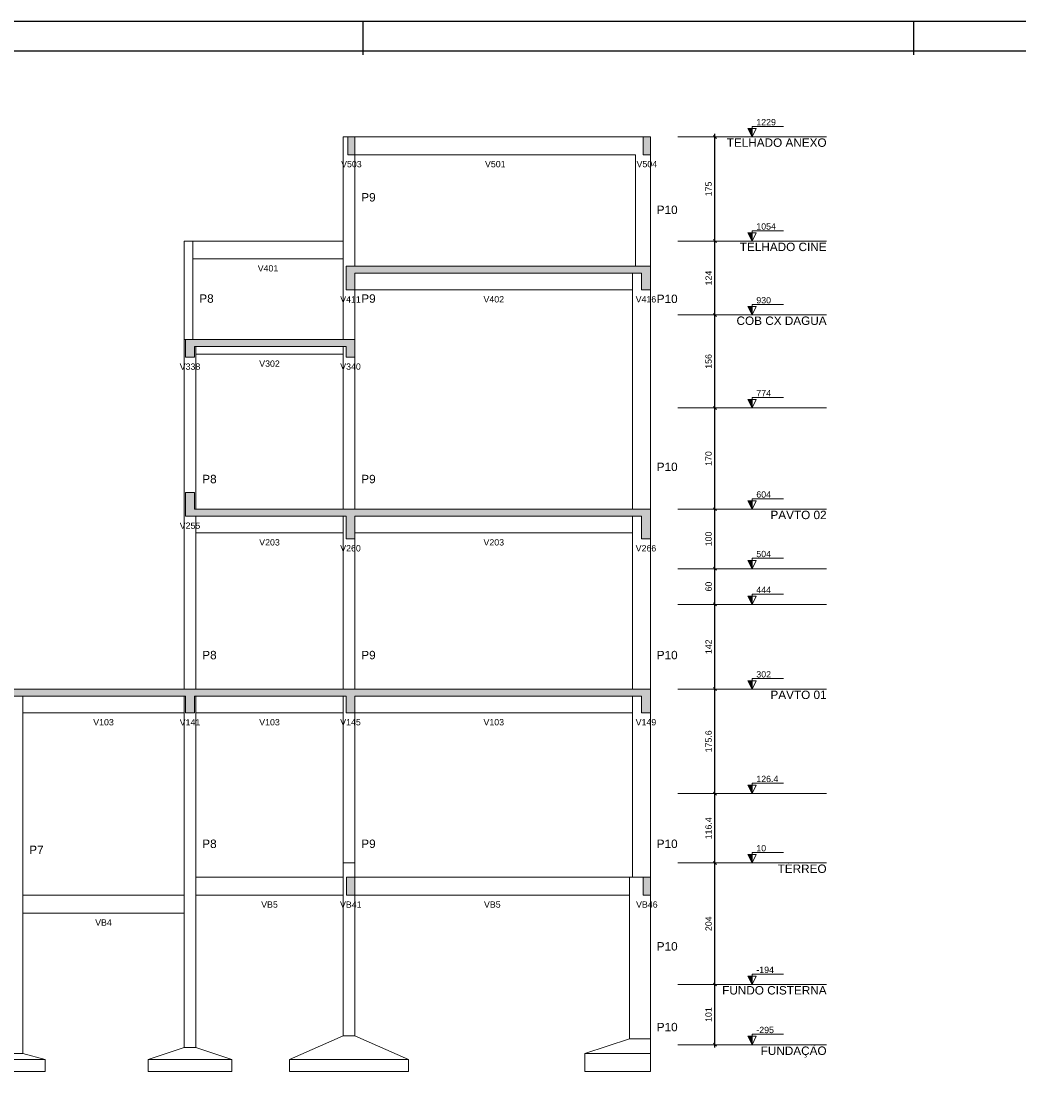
# Model space of a CAD drawing. Header units: millimetres. Extents: x 0 to 119, y 0 to 84.
# Tile 10 of 11: x 52 to 85, y 48 to 84. Entities that reach past the tile are written whole.
import ezdxf

# ---------------------------------------------------------------- set-up
doc = ezdxf.new("R2010")
doc.units = ezdxf.units.MM
doc.header["$MEASUREMENT"] = 0
doc.linetypes.add('DASHED', pattern=[1.905, 1.27, -0.635])
doc.linetypes.add('NULL', pattern=[0])
doc.layers.get('0').update_dxf_attribs({"lineweight": 18})
for name, color, linetype, lineweight in [('FO-Cotas', 5, 'Continuous', 5), ('FO-Elementos cortados', 159, 'Continuous', 5), ('FO-Elementos em vista', 7, 'Continuous', 5), ('FO-Hachuras', 153, 'Continuous', 5), ('FO-Indicações', 7, 'Continuous', 5), ('FO-Níveis', 9, 'DASHED', 5), ('FO-Textos das vigas', 7, 'Continuous', 5), ('FO-Textos dos pilares', 7, 'Continuous', 5)]:
    doc.layers.add(name, color=color, linetype=linetype, lineweight=lineweight)
doc.layers.add('SEDUC_MARF', color=1, linetype='Continuous')
doc.layers.add('SEDUC_MARGG', color=7, linetype='Continuous')
doc.styles.add('Arial', font='txt')
doc.dimstyles.new('UM_50.000000', dxfattribs={"dimtxt": 0.18, "dimasz": 0.1, "dimexe": 0.1, "dimexo": 0.2, "dimgap": 0, "dimtad": 1, "dimtih": 1, "dimtoh": 1, "dimdec": 1, "dimlfac": 50, "dimzin": 0, "dimdsep": 46, "dimtxsty": 'Standard', "dimcen": 0.09, "dimdle": 0.1, "dimadec": 1, "dimazin": 2, "dimtfac": 1, "dimtdec": 4, "dimtofl": 0, "dimtmove": 0, "dimatfit": 3, "dimfxl": 1, "dimtolj": 1, "dimarcsym": 0})

# ---------------------------------------------------------------- blocks, each defined once
blk = doc.blocks.new('_Oblique')
at = {"color": 0, "linetype": 'ByBlock', "lineweight": -2}
blk.add_line((-0.5, -0.5), (0.5, 0.5), dxfattribs=at)
blk = doc.blocks.new('*D36')
at = {"layer": 'Defpoints', "color": 0}
for p in [(75.229, 51.768), (75.229, 51.768), (75.229, 49.748)]:
    blk.add_point(p, dxfattribs=at)
at = {"layer": 'FO-Cotas', "color": 0, "linetype": 'Continuous', "lineweight": -2}
blk.add_line((75.229, 49.648), (75.229, 51.868), dxfattribs=at)
at = {"layer": 'FO-Cotas', "color": 0, "lineweight": -2, "xscale": 0.1, "yscale": 0.1, "zscale": 0.1}
for p, rotation in [((75.229, 51.768), 90), ((75.229, 49.748), 270)]:
    blk.add_blockref('_Oblique', p, dxfattribs=dict(at, rotation=rotation))
at = {"layer": 'FO-Cotas', "color": 7, "insert": (75.018, 50.758), "char_height": 0.2118, "attachment_point": 5, "rotation": 90, "style": 'Arial'}
blk.add_mtext('\\A1;101', dxfattribs=at)
blk = doc.blocks.new('*D37')
at = {"layer": 'Defpoints', "color": 0}
for p in [(75.229, 55.848), (75.229, 55.848), (75.229, 51.768)]:
    blk.add_point(p, dxfattribs=at)
at = {"layer": 'FO-Cotas', "color": 0, "linetype": 'Continuous', "lineweight": -2}
blk.add_line((75.229, 51.668), (75.229, 55.948), dxfattribs=at)
at = {"layer": 'FO-Cotas', "color": 0, "lineweight": -2, "xscale": 0.1, "yscale": 0.1, "zscale": 0.1}
for p, rotation in [((75.229, 55.848), 90), ((75.229, 51.768), 270)]:
    blk.add_blockref('_Oblique', p, dxfattribs=dict(at, rotation=rotation))
at = {"layer": 'FO-Cotas', "color": 7, "insert": (75.018, 53.808), "char_height": 0.2118, "attachment_point": 5, "rotation": 90, "style": 'Arial'}
blk.add_mtext('\\A1;204', dxfattribs=at)
blk = doc.blocks.new('*D38')
at = {"layer": 'Defpoints', "color": 0}
for p in [(75.229, 58.176), (75.229, 58.176), (75.229, 55.848)]:
    blk.add_point(p, dxfattribs=at)
at = {"layer": 'FO-Cotas', "color": 0, "linetype": 'Continuous', "lineweight": -2}
blk.add_line((75.229, 55.748), (75.229, 58.276), dxfattribs=at)
at = {"layer": 'FO-Cotas', "color": 0, "lineweight": -2, "xscale": 0.1, "yscale": 0.1, "zscale": 0.1}
for p, rotation in [((75.229, 58.176), 90), ((75.229, 55.848), 270)]:
    blk.add_blockref('_Oblique', p, dxfattribs=dict(at, rotation=rotation))
at = {"layer": 'FO-Cotas', "color": 7, "insert": (75.018, 57.012), "char_height": 0.2118, "attachment_point": 5, "rotation": 90, "style": 'Arial'}
blk.add_mtext('\\A1;116.4', dxfattribs=at)
blk = doc.blocks.new('*D39')
at = {"layer": 'Defpoints', "color": 0}
for p in [(75.229, 61.688), (75.229, 61.688), (75.229, 58.176)]:
    blk.add_point(p, dxfattribs=at)
at = {"layer": 'FO-Cotas', "color": 0, "linetype": 'Continuous', "lineweight": -2}
blk.add_line((75.229, 58.076), (75.229, 61.788), dxfattribs=at)
at = {"layer": 'FO-Cotas', "color": 0, "lineweight": -2, "xscale": 0.1, "yscale": 0.1, "zscale": 0.1}
for p, rotation in [((75.229, 61.688), 90), ((75.229, 58.176), 270)]:
    blk.add_blockref('_Oblique', p, dxfattribs=dict(at, rotation=rotation))
at = {"layer": 'FO-Cotas', "color": 7, "insert": (75.018, 59.932), "char_height": 0.2118, "attachment_point": 5, "rotation": 90, "style": 'Arial'}
blk.add_mtext('\\A1;175.6', dxfattribs=at)
blk = doc.blocks.new('*D40')
at = {"layer": 'Defpoints', "color": 0}
for p in [(75.229, 64.528), (75.229, 64.528), (75.229, 61.688)]:
    blk.add_point(p, dxfattribs=at)
at = {"layer": 'FO-Cotas', "color": 0, "linetype": 'Continuous', "lineweight": -2}
blk.add_line((75.229, 61.588), (75.229, 64.628), dxfattribs=at)
at = {"layer": 'FO-Cotas', "color": 0, "lineweight": -2, "xscale": 0.1, "yscale": 0.1, "zscale": 0.1}
for p, rotation in [((75.229, 64.528), 90), ((75.229, 61.688), 270)]:
    blk.add_blockref('_Oblique', p, dxfattribs=dict(at, rotation=rotation))
at = {"layer": 'FO-Cotas', "color": 7, "insert": (75.018, 63.108), "char_height": 0.2118, "attachment_point": 5, "rotation": 90, "style": 'Arial'}
blk.add_mtext('\\A1;142', dxfattribs=at)
blk = doc.blocks.new('*D41')
at = {"layer": 'Defpoints', "color": 0}
for p in [(75.229, 65.728), (75.229, 65.728), (75.229, 64.528)]:
    blk.add_point(p, dxfattribs=at)
at = {"layer": 'FO-Cotas', "color": 0, "linetype": 'Continuous', "lineweight": -2}
blk.add_line((75.229, 64.428), (75.229, 65.828), dxfattribs=at)
at = {"layer": 'FO-Cotas', "color": 0, "lineweight": -2, "xscale": 0.1, "yscale": 0.1, "zscale": 0.1}
for p, rotation in [((75.229, 65.728), 90), ((75.229, 64.528), 270)]:
    blk.add_blockref('_Oblique', p, dxfattribs=dict(at, rotation=rotation))
at = {"layer": 'FO-Cotas', "color": 7, "insert": (75.018, 65.128), "char_height": 0.2118, "attachment_point": 5, "rotation": 90, "style": 'Arial'}
blk.add_mtext('\\A1;60', dxfattribs=at)
blk = doc.blocks.new('*D42')
at = {"layer": 'Defpoints', "color": 0}
for p in [(75.229, 67.728), (75.229, 67.728), (75.229, 65.728)]:
    blk.add_point(p, dxfattribs=at)
at = {"layer": 'FO-Cotas', "color": 0, "linetype": 'Continuous', "lineweight": -2}
blk.add_line((75.229, 65.628), (75.229, 67.828), dxfattribs=at)
at = {"layer": 'FO-Cotas', "color": 0, "lineweight": -2, "xscale": 0.1, "yscale": 0.1, "zscale": 0.1}
for p, rotation in [((75.229, 67.728), 90), ((75.229, 65.728), 270)]:
    blk.add_blockref('_Oblique', p, dxfattribs=dict(at, rotation=rotation))
at = {"layer": 'FO-Cotas', "color": 7, "insert": (75.018, 66.728), "char_height": 0.2118, "attachment_point": 5, "rotation": 90, "style": 'Arial'}
blk.add_mtext('\\A1;100', dxfattribs=at)
blk = doc.blocks.new('*D43')
at = {"layer": 'Defpoints', "color": 0}
for p in [(75.229, 71.128), (75.229, 71.128), (75.229, 67.728)]:
    blk.add_point(p, dxfattribs=at)
at = {"layer": 'FO-Cotas', "color": 0, "linetype": 'Continuous', "lineweight": -2}
blk.add_line((75.229, 67.628), (75.229, 71.228), dxfattribs=at)
at = {"layer": 'FO-Cotas', "color": 0, "lineweight": -2, "xscale": 0.1, "yscale": 0.1, "zscale": 0.1}
for p, rotation in [((75.229, 71.128), 90), ((75.229, 67.728), 270)]:
    blk.add_blockref('_Oblique', p, dxfattribs=dict(at, rotation=rotation))
at = {"layer": 'FO-Cotas', "color": 7, "insert": (75.018, 69.428), "char_height": 0.2118, "attachment_point": 5, "rotation": 90, "style": 'Arial'}
blk.add_mtext('\\A1;170', dxfattribs=at)
blk = doc.blocks.new('*D44')
at = {"layer": 'Defpoints', "color": 0}
for p in [(75.229, 74.248), (75.229, 74.248), (75.229, 71.128)]:
    blk.add_point(p, dxfattribs=at)
at = {"layer": 'FO-Cotas', "color": 0, "linetype": 'Continuous', "lineweight": -2}
blk.add_line((75.229, 71.028), (75.229, 74.348), dxfattribs=at)
at = {"layer": 'FO-Cotas', "color": 0, "lineweight": -2, "xscale": 0.1, "yscale": 0.1, "zscale": 0.1}
for p, rotation in [((75.229, 74.248), 90), ((75.229, 71.128), 270)]:
    blk.add_blockref('_Oblique', p, dxfattribs=dict(at, rotation=rotation))
at = {"layer": 'FO-Cotas', "color": 7, "insert": (75.018, 72.688), "char_height": 0.2118, "attachment_point": 5, "rotation": 90, "style": 'Arial'}
blk.add_mtext('\\A1;156', dxfattribs=at)
blk = doc.blocks.new('*D45')
at = {"layer": 'Defpoints', "color": 0}
for p in [(75.229, 76.728), (75.229, 76.728), (75.229, 74.248)]:
    blk.add_point(p, dxfattribs=at)
at = {"layer": 'FO-Cotas', "color": 0, "linetype": 'Continuous', "lineweight": -2}
blk.add_line((75.229, 74.148), (75.229, 76.828), dxfattribs=at)
at = {"layer": 'FO-Cotas', "color": 0, "lineweight": -2, "xscale": 0.1, "yscale": 0.1, "zscale": 0.1}
for p, rotation in [((75.229, 76.728), 90), ((75.229, 74.248), 270)]:
    blk.add_blockref('_Oblique', p, dxfattribs=dict(at, rotation=rotation))
at = {"layer": 'FO-Cotas', "color": 7, "insert": (75.018, 75.488), "char_height": 0.2118, "attachment_point": 5, "rotation": 90, "style": 'Arial'}
blk.add_mtext('\\A1;124', dxfattribs=at)
blk = doc.blocks.new('*D46')
at = {"layer": 'Defpoints', "color": 0}
for p in [(75.229, 80.228), (75.229, 80.228), (75.229, 76.728)]:
    blk.add_point(p, dxfattribs=at)
at = {"layer": 'FO-Cotas', "color": 0, "linetype": 'Continuous', "lineweight": -2}
blk.add_line((75.229, 76.628), (75.229, 80.328), dxfattribs=at)
at = {"layer": 'FO-Cotas', "color": 0, "lineweight": -2, "xscale": 0.1, "yscale": 0.1, "zscale": 0.1}
for p, rotation in [((75.229, 80.228), 90), ((75.229, 76.728), 270)]:
    blk.add_blockref('_Oblique', p, dxfattribs=dict(at, rotation=rotation))
at = {"layer": 'FO-Cotas', "color": 7, "insert": (75.018, 78.478), "char_height": 0.2118, "attachment_point": 5, "rotation": 90, "style": 'Arial'}
blk.add_mtext('\\A1;175', dxfattribs=at)

msp = doc.modelspace()

# ---------------------------------------------------------------- hatches: boundary and pattern name
at = {"layer": 'FO-Hachuras', "linetype": 'Continuous'}
for points in [[(62.9033, 79.628), (63.1433, 79.628), (63.1433, 80.228), (62.9033, 80.228), (62.9033, 79.628)], [(72.8239, 79.628), (73.0639, 79.628), (73.0639, 80.228), (72.8239, 80.228), (72.8239, 79.628)], [(62.8433, 75.648), (73.0637, 75.648), (73.0637, 75.888), (62.8433, 75.888), (62.8433, 75.648)], [(62.8433, 75.088), (63.1433, 75.088), (63.1433, 75.888), (62.8433, 75.888), (62.8433, 75.088)], [(72.7639, 75.088), (73.0639, 75.088), (73.0639, 75.888), (72.7639, 75.888), (72.7639, 75.088)], [(57.4533, 73.188), (63.1431, 73.188), (63.1431, 73.428), (57.4533, 73.428), (57.4533, 73.188)], [(57.4533, 72.828), (57.7533, 72.828), (57.7533, 73.428), (57.4533, 73.428), (57.4533, 72.828)], [(62.8433, 72.828), (63.1433, 72.828), (63.1433, 73.428), (62.8433, 73.428), (62.8433, 72.828)], [(57.4533, 67.488), (57.7533, 67.488), (57.7533, 68.288), (57.4533, 68.288), (57.4533, 67.488)], [(57.4533, 67.488), (63.1431, 67.488), (63.1431, 67.728), (57.4533, 67.728), (57.4533, 67.488)], [(62.8433, 67.488), (73.0637, 67.488), (73.0637, 67.728), (62.8433, 67.728), (62.8433, 67.488)], [(62.8433, 66.728), (63.1433, 66.728), (63.1433, 67.728), (62.8433, 67.728), (62.8433, 66.728)], [(72.7637, 66.728), (73.0637, 66.728), (73.0637, 67.728), (72.7637, 67.728), (72.7637, 66.728)], [(51.3943, 61.448), (57.7533, 61.448), (57.7533, 61.688), (51.3943, 61.688), (51.3943, 61.448)], [(57.4533, 61.448), (63.1431, 61.448), (63.1431, 61.688), (57.4533, 61.688), (57.4533, 61.448)], [(57.4533, 60.888), (57.7533, 60.888), (57.7533, 61.688), (57.4533, 61.688), (57.4533, 60.888)], [(62.8433, 61.448), (73.0637, 61.448), (73.0637, 61.688), (62.8433, 61.688), (62.8433, 61.448)], [(62.8433, 60.888), (63.1433, 60.888), (63.1433, 61.688), (62.8433, 61.688), (62.8433, 60.888)], [(72.7637, 60.888), (73.0637, 60.888), (73.0637, 61.688), (72.7637, 61.688), (72.7637, 60.888)], [(62.8629, 54.768), (63.1429, 54.768), (63.1429, 55.368), (62.8629, 55.368), (62.8629, 54.768)], [(72.8237, 54.768), (73.0637, 54.768), (73.0637, 55.368), (72.8237, 55.368), (72.8237, 54.768)]]:
    msp.add_hatch(color=153, dxfattribs=at).paths.add_polyline_path(points)
at = {"layer": 'FO-Indicações', "linetype": 'Continuous'}
for points in [[(76.4794, 80.228), (76.4794, 80.508), (76.3394, 80.508), (76.4794, 80.228)], [(76.4794, 76.728), (76.4794, 77.008), (76.3394, 77.008), (76.4794, 76.728)], [(76.4794, 74.248), (76.4794, 74.528), (76.3394, 74.528), (76.4794, 74.248)], [(76.4794, 71.128), (76.4794, 71.408), (76.3394, 71.408), (76.4794, 71.128)], [(76.4794, 67.728), (76.4794, 68.008), (76.3394, 68.008), (76.4794, 67.728)], [(76.4794, 65.728), (76.4794, 66.008), (76.3394, 66.008), (76.4794, 65.728)], [(76.4794, 64.528), (76.4794, 64.808), (76.3394, 64.808), (76.4794, 64.528)], [(76.4794, 61.688), (76.4794, 61.968), (76.3394, 61.968), (76.4794, 61.688)], [(76.4794, 58.176), (76.4794, 58.456), (76.3394, 58.456), (76.4794, 58.176)], [(76.4794, 55.848), (76.4794, 56.128), (76.3394, 56.128), (76.4794, 55.848)], [(76.4794, 51.768), (76.4794, 52.048), (76.3394, 52.048), (76.4794, 51.768)], [(76.4794, 49.748), (76.4794, 50.028), (76.3394, 50.028), (76.4794, 49.748)]]:
    msp.add_hatch(color=7, dxfattribs=at).paths.add_polyline_path(points)

# ---------------------------------------------------------------- linework, layer by layer
at = {"layer": 'FO-Elementos cortados'}
for p, q in [((63.1433, 80.228), (62.9033, 80.228)), ((62.9033, 80.228), (62.9033, 79.628)), ((63.1433, 79.628), (63.1433, 80.228)), ((73.0639, 80.228), (72.8239, 80.228)), ((72.8239, 80.228), (72.8239, 79.628)), ((73.0639, 79.628), (73.0639, 80.228)), ((62.9033, 79.628), (63.1433, 79.628)), ((72.8239, 79.628), (73.0639, 79.628)), ((62.8433, 75.888), (62.8433, 75.648)), ((63.1433, 75.888), (62.8433, 75.888)), ((62.8433, 75.648), (62.8433, 75.088)), ((72.4639, 75.888), (63.1433, 75.888)), ((63.1433, 75.088), (63.1433, 75.648)), ((63.1433, 75.648), (72.4639, 75.648)), ((72.5639, 75.888), (72.4639, 75.888)), ((72.4639, 75.648), (72.7639, 75.648)), ((72.7639, 75.888), (72.5639, 75.888)), ((73.0637, 75.888), (72.7639, 75.888)), ((72.7639, 75.648), (72.7639, 75.088)), ((73.0639, 75.888), (73.0637, 75.888)), ((73.0637, 75.648), (73.0637, 75.888)), ((73.0639, 75.088), (73.0639, 75.888)), ((62.8433, 75.088), (63.1433, 75.088)), ((72.7639, 75.088), (73.0639, 75.088)), ((57.4533, 73.428), (57.4533, 73.188)), ((57.7033, 73.428), (57.4533, 73.428)), ((57.7533, 73.428), (57.7033, 73.428)), ((57.8033, 73.428), (57.7533, 73.428)), ((62.7433, 73.428), (57.8033, 73.428)), ((62.8433, 73.428), (62.7433, 73.428)), ((63.1431, 73.428), (62.8433, 73.428)), ((63.1431, 73.188), (63.1431, 73.428)), ((57.4533, 73.188), (57.4533, 72.828)), ((57.7533, 72.828), (57.7533, 73.188)), ((57.7533, 73.188), (57.8033, 73.188)), ((57.8033, 73.188), (62.7433, 73.188)), ((62.7433, 73.188), (62.8433, 73.188)), ((62.8433, 73.188), (62.8433, 72.828)), ((63.1433, 72.828), (63.1433, 73.188)), ((57.4533, 72.828), (57.7533, 72.828)), ((62.8433, 72.828), (63.1433, 72.828)), ((57.7533, 68.288), (57.4533, 68.288)), ((57.4533, 68.288), (57.4533, 67.728)), ((57.7533, 67.728), (57.7533, 68.288)), ((57.4533, 67.728), (57.4533, 67.488)), ((57.8033, 67.728), (57.7533, 67.728)), ((62.7433, 67.728), (57.8033, 67.728)), ((62.8433, 67.728), (62.7433, 67.728)), ((63.1431, 67.728), (62.8433, 67.728)), ((72.4639, 67.728), (63.1431, 67.728)), ((72.7637, 67.728), (72.4639, 67.728)), ((73.0637, 67.728), (72.7637, 67.728)), ((73.0637, 67.488), (73.0637, 67.728)), ((57.4533, 67.488), (57.7533, 67.488)), ((57.7533, 67.488), (57.8033, 67.488)), ((57.8033, 67.488), (62.7433, 67.488)), ((62.7433, 67.488), (62.8433, 67.488)), ((62.8433, 67.488), (62.8433, 66.728)), ((63.1431, 67.488), (72.4639, 67.488)), ((63.1433, 66.928), (63.1433, 67.488)), ((72.4639, 67.488), (72.7637, 67.488)), ((72.7637, 67.488), (72.7637, 66.728)), ((73.0637, 66.728), (73.0637, 67.488)), ((63.1433, 66.728), (63.1433, 66.928)), ((62.8433, 66.728), (63.1433, 66.728)), ((72.7637, 66.728), (73.0637, 66.728)), ((51.9943, 61.688), (51.6943, 61.688)), ((57.4033, 61.688), (51.9943, 61.688)), ((57.4533, 61.688), (57.4033, 61.688)), ((57.7533, 61.688), (57.4533, 61.688)), ((57.8033, 61.688), (57.7533, 61.688)), ((62.7433, 61.688), (57.8033, 61.688)), ((62.8433, 61.688), (62.7433, 61.688)), ((63.1433, 61.688), (62.8433, 61.688)), ((63.1431, 61.688), (62.8433, 61.688)), ((63.1433, 61.688), (63.1431, 61.688)), ((72.4639, 61.688), (63.1433, 61.688)), ((72.7637, 61.688), (72.4639, 61.688)), ((73.0639, 61.688), (72.7637, 61.688)), ((73.0637, 61.448), (73.0637, 61.688)), ((73.0637, 61.688), (73.0639, 61.688)), ((51.6943, 61.448), (51.9943, 61.448)), ((51.9943, 61.448), (57.4033, 61.448)), ((57.4033, 61.448), (57.4533, 61.448)), ((57.4533, 61.448), (57.4533, 60.888)), ((57.7533, 60.888), (57.7533, 61.448)), ((57.7533, 61.448), (57.8033, 61.448)), ((57.8033, 61.448), (62.7433, 61.448)), ((62.7433, 61.448), (62.8433, 61.448)), ((62.8433, 61.448), (62.8433, 60.888)), ((63.1433, 60.888), (63.1433, 61.448)), ((63.1433, 61.448), (72.4639, 61.448)), ((72.4639, 61.448), (72.7637, 61.448)), ((72.7637, 61.448), (72.7637, 60.888)), ((73.0637, 60.888), (73.0637, 61.448)), ((57.4533, 60.888), (57.7533, 60.888)), ((62.8433, 60.888), (63.1433, 60.888)), ((72.7637, 60.888), (73.0637, 60.888)), ((63.1429, 55.368), (62.8629, 55.368)), ((62.8629, 55.368), (62.8629, 54.768)), ((63.1429, 54.768), (63.1429, 55.368)), ((72.8237, 55.368), (72.8237, 54.768)), ((73.0639, 55.368), (72.8237, 55.368)), ((73.0637, 54.768), (73.0637, 55.368)), ((73.0637, 55.368), (73.0639, 55.368)), ((62.8629, 54.768), (63.1429, 54.768)), ((72.8237, 54.768), (73.0639, 54.768)), ((73.0639, 54.768), (73.0637, 54.768))]:
    msp.add_line(p, q, dxfattribs=at)
at = {"layer": 'FO-Elementos em vista'}
for p, q in [((62.7433, 80.228), (62.7433, 76.728)), ((62.9033, 80.228), (62.7433, 80.228)), ((72.5639, 80.228), (63.1433, 80.228)), ((72.8239, 80.228), (72.5639, 80.228)), ((63.1433, 79.628), (72.5639, 79.628)), ((63.1433, 76.728), (63.1433, 79.628)), ((72.5639, 79.628), (72.5639, 75.888)), ((73.0639, 75.888), (73.0639, 79.628)), ((57.7033, 76.728), (57.4033, 76.728)), ((57.4033, 76.728), (57.4033, 73.428)), ((62.7433, 76.728), (57.7033, 76.728)), ((57.7033, 76.128), (57.7033, 76.728)), ((62.7433, 76.728), (62.7433, 76.128)), ((63.1433, 75.888), (63.1433, 76.728)), ((57.7033, 76.128), (62.7433, 76.128)), ((57.7033, 73.428), (57.7033, 76.128)), ((62.7433, 76.128), (62.7433, 73.428)), ((72.4639, 75.648), (72.4639, 75.088)), ((63.1433, 75.088), (72.4639, 75.088)), ((63.1433, 73.428), (63.1433, 75.088)), ((72.4639, 75.088), (72.4639, 74.248)), ((73.0639, 74.248), (73.0639, 75.088)), ((72.4639, 74.248), (72.4639, 71.128)), ((73.0639, 71.128), (73.0639, 74.248)), ((57.4033, 73.428), (57.4033, 70.308)), ((57.4533, 73.428), (57.4033, 73.428)), ((57.8033, 72.928), (57.8033, 73.188)), ((62.7433, 73.188), (62.7433, 72.928)), ((57.8033, 72.928), (62.7433, 72.928)), ((57.8033, 70.308), (57.8033, 72.928)), ((62.7433, 72.928), (62.7433, 70.308)), ((63.1433, 70.308), (63.1433, 72.828)), ((72.4639, 71.128), (72.4639, 67.728)), ((73.0639, 67.728), (73.0639, 71.128)), ((57.4033, 70.308), (57.4033, 67.728)), ((57.8033, 67.728), (57.8033, 70.308)), ((62.7433, 70.308), (62.7433, 67.728)), ((63.1433, 67.728), (63.1433, 70.308)), ((57.4033, 67.728), (57.4033, 65.728)), ((73.0639, 65.728), (73.0639, 67.728)), ((57.8033, 66.928), (57.8033, 67.488)), ((62.7433, 67.488), (62.7433, 66.928)), ((72.4639, 67.488), (72.4639, 66.928)), ((57.8033, 66.928), (62.7433, 66.928)), ((57.8033, 65.728), (57.8033, 66.928)), ((62.7433, 66.928), (62.7433, 65.728)), ((63.1433, 66.928), (72.4639, 66.928)), ((72.4639, 66.928), (72.4639, 65.728)), ((63.1433, 65.728), (63.1433, 66.728)), ((57.4033, 65.728), (57.4033, 64.528)), ((57.8033, 64.528), (57.8033, 65.728)), ((62.7433, 65.728), (62.7433, 64.528)), ((63.1433, 64.528), (63.1433, 65.728)), ((72.4639, 65.728), (72.4639, 64.528)), ((73.0639, 64.528), (73.0639, 65.728)), ((57.4033, 64.528), (57.4033, 61.688)), ((57.8033, 61.688), (57.8033, 64.528)), ((62.7433, 64.528), (62.7433, 61.688)), ((63.1433, 61.688), (63.1433, 64.528)), ((72.4639, 64.528), (72.4639, 61.688)), ((73.0639, 61.688), (73.0639, 64.528)), ((73.0639, 58.176), (73.0639, 61.688)), ((51.9943, 60.888), (51.9943, 61.448)), ((57.4033, 61.448), (57.4033, 60.888)), ((57.8033, 60.888), (57.8033, 61.448)), ((62.7433, 61.448), (62.7433, 60.888)), ((72.4639, 61.448), (72.4639, 60.888)), ((51.9943, 60.888), (57.4033, 60.888)), ((51.9943, 58.176), (51.9943, 60.888)), ((57.4033, 60.888), (57.4033, 58.176)), ((57.8033, 60.888), (62.7433, 60.888)), ((57.8033, 58.176), (57.8033, 60.888)), ((62.7433, 60.888), (62.7433, 58.176)), ((63.1433, 60.888), (72.4639, 60.888)), ((63.1433, 58.176), (63.1433, 60.888)), ((72.4639, 60.888), (72.4639, 58.176)), ((51.9943, 55.848), (51.9943, 58.176)), ((57.4033, 58.176), (57.4033, 55.848)), ((57.8033, 55.848), (57.8033, 58.176)), ((62.7433, 58.176), (62.7433, 55.848)), ((63.1433, 55.848), (63.1433, 58.176)), ((72.4639, 58.176), (72.4639, 55.368)), ((73.0639, 55.368), (73.0639, 58.176)), ((51.9943, 54.968), (51.9943, 55.848)), ((57.4033, 55.848), (57.4033, 55.368)), ((57.8033, 55.368), (57.8033, 55.848)), ((63.1433, 55.848), (62.7433, 55.848)), ((62.7433, 55.848), (62.7433, 55.368)), ((63.1433, 55.368), (63.1433, 55.848)), ((57.4033, 55.368), (57.4033, 54.768)), ((62.7433, 55.368), (57.8033, 55.368)), ((57.8033, 54.768), (57.8033, 55.368)), ((62.7433, 55.368), (62.7433, 54.768)), ((72.3639, 55.368), (63.1433, 55.368)), ((72.3639, 55.368), (72.3639, 54.768)), ((72.4639, 55.368), (72.3639, 55.368)), ((72.8237, 55.368), (72.4639, 55.368)), ((51.9943, 54.768), (51.9943, 54.968)), ((57.4033, 54.768), (51.9943, 54.768)), ((51.9943, 54.168), (51.9943, 54.768)), ((57.4033, 54.768), (57.4033, 54.168)), ((57.8033, 54.768), (62.7433, 54.768)), ((57.8033, 49.648), (57.8033, 54.768)), ((62.7433, 54.768), (62.7433, 50.048)), ((63.1433, 54.768), (72.3639, 54.768)), ((63.1433, 50.048), (63.1433, 54.768)), ((72.3639, 54.768), (72.3639, 51.288)), ((73.0639, 51.288), (73.0639, 54.768)), ((51.9943, 54.168), (57.4033, 54.168)), ((51.9943, 49.448), (51.9943, 54.168)), ((57.4033, 54.168), (57.4033, 49.648)), ((72.3639, 51.288), (72.3639, 49.948)), ((73.0639, 49.948), (73.0639, 51.288)), ((62.7433, 50.048), (60.9433, 49.248)), ((63.1433, 50.048), (62.7433, 50.048)), ((64.9433, 49.248), (63.1433, 50.048)), ((72.3639, 49.948), (70.8639, 49.448)), ((73.0639, 49.948), (72.3639, 49.948)), ((73.0639, 49.748), (73.0639, 49.948)), ((57.4033, 49.648), (56.2033, 49.248)), ((57.8033, 49.648), (57.4033, 49.648)), ((59.0033, 49.248), (57.8033, 49.648)), ((73.0639, 49.448), (73.0639, 49.748)), ((51.9943, 49.448), (51.3943, 49.448)), ((51.9943, 49.248), (51.3943, 49.248)), ((52.7443, 49.248), (51.9943, 49.448)), ((52.7443, 49.248), (51.9943, 49.248)), ((52.7443, 48.848), (52.7443, 49.248)), ((56.2033, 49.248), (56.2033, 48.848)), ((57.4033, 49.248), (56.2033, 49.248)), ((57.8033, 49.248), (57.4033, 49.248)), ((59.0033, 49.248), (57.8033, 49.248)), ((59.0033, 48.848), (59.0033, 49.248)), ((60.9433, 49.248), (60.9433, 48.848)), ((62.7433, 49.248), (60.9433, 49.248)), ((63.1433, 49.248), (62.7433, 49.248)), ((64.9433, 49.248), (63.1433, 49.248)), ((64.9433, 48.848), (64.9433, 49.248)), ((70.8639, 49.448), (70.8639, 48.848)), ((72.3639, 49.448), (70.8639, 49.448)), ((73.0639, 49.448), (72.3639, 49.448)), ((73.0639, 48.848), (73.0639, 49.448)), ((51.9943, 48.848), (51.3943, 48.848)), ((52.7443, 48.848), (51.9943, 48.848)), ((57.4033, 48.848), (56.2033, 48.848)), ((57.8033, 48.848), (57.4033, 48.848)), ((59.0033, 48.848), (57.8033, 48.848)), ((62.7433, 48.848), (60.9433, 48.848)), ((63.1433, 48.848), (62.7433, 48.848)), ((64.9433, 48.848), (63.1433, 48.848)), ((72.3639, 48.848), (70.8639, 48.848)), ((73.0639, 48.848), (72.3639, 48.848))]:
    msp.add_line(p, q, dxfattribs=at)
at = {"layer": 'FO-Indicações'}
for points in [[(76.4794, 80.228), (76.6194, 80.508), (76.3394, 80.508), (76.4794, 80.228), (76.4794, 80.578), (77.5294, 80.578)], [(76.4794, 76.728), (76.6194, 77.008), (76.3394, 77.008), (76.4794, 76.728), (76.4794, 77.078), (77.5294, 77.078)], [(76.4794, 74.248), (76.6194, 74.528), (76.3394, 74.528), (76.4794, 74.248), (76.4794, 74.598), (77.5294, 74.598)], [(76.4794, 71.128), (76.6194, 71.408), (76.3394, 71.408), (76.4794, 71.128), (76.4794, 71.478), (77.5294, 71.478)], [(76.4794, 67.728), (76.6194, 68.008), (76.3394, 68.008), (76.4794, 67.728), (76.4794, 68.078), (77.5294, 68.078)], [(76.4794, 65.728), (76.6194, 66.008), (76.3394, 66.008), (76.4794, 65.728), (76.4794, 66.078), (77.5294, 66.078)], [(76.4794, 64.528), (76.6194, 64.808), (76.3394, 64.808), (76.4794, 64.528), (76.4794, 64.878), (77.5294, 64.878)], [(76.4794, 61.688), (76.6194, 61.968), (76.3394, 61.968), (76.4794, 61.688), (76.4794, 62.038), (77.5294, 62.038)], [(76.4794, 58.176), (76.6194, 58.456), (76.3394, 58.456), (76.4794, 58.176), (76.4794, 58.526), (77.5294, 58.526)], [(76.4794, 55.848), (76.6194, 56.128), (76.3394, 56.128), (76.4794, 55.848), (76.4794, 56.198), (77.5294, 56.198)], [(76.4794, 51.768), (76.6194, 52.048), (76.3394, 52.048), (76.4794, 51.768), (76.4794, 52.118), (77.5294, 52.118)], [(76.4794, 49.748), (76.6194, 50.028), (76.3394, 50.028), (76.4794, 49.748), (76.4794, 50.098), (77.5294, 50.098)]]:
    msp.add_lwpolyline(points, dxfattribs=at)
at = {"layer": 'FO-Níveis', "linetype": 'Continuous', "ltscale": 0.2}
for p, q in [((73.9794, 80.228), (78.9794, 80.228)), ((73.9794, 76.728), (78.9794, 76.728)), ((73.9794, 74.248), (78.9794, 74.248)), ((73.9794, 71.128), (78.9794, 71.128)), ((73.9794, 67.728), (78.9794, 67.728)), ((73.9794, 65.728), (78.9794, 65.728)), ((73.9794, 64.528), (78.9794, 64.528)), ((73.9794, 61.688), (78.9794, 61.688)), ((73.9794, 58.176), (78.9794, 58.176)), ((73.9794, 55.848), (78.9794, 55.848)), ((73.9794, 51.768), (78.9794, 51.768)), ((73.9794, 49.748), (78.9794, 49.748))]:
    msp.add_line(p, q, dxfattribs=at)
at = {"layer": 'SEDUC_MARF'}
for p, q in [((63.4015, 84.1), (63.4015, 82.9804)), ((81.9015, 84.1), (81.9015, 82.9804))]:
    msp.add_line(p, q, dxfattribs=at)
msp.add_lwpolyline([(118.9, 84.1), (0, 84.1), (0, 0), (118.9, 0)], close=True, dxfattribs=at)
at = {"layer": 'SEDUC_MARGG'}
msp.add_lwpolyline([(2.5, 1), (117.9, 1), (117.9, 83.1), (2.5, 83.1), (2.5, 1)], dxfattribs=at)

# ---------------------------------------------------------------- texts
at = {"layer": 'FO-Indicações', "linetype": 'NULL', "line_spacing_factor": 0.798, "style": 'Arial'}
for s, insert, char_height, width, attachment_point in [('1229', (76.6198, 80.6129), 0.2118, 1.290273, 7), ('TELHADO ANEXO', (78.9798, 79.8892), 0.2824, 6.631523, 9), ('1054', (76.6198, 77.1129), 0.2118, 1.290273, 7), ('TELHADO CINE', (78.9798, 76.3892), 0.2824, 5.764307, 9), ('930', (76.6198, 74.6329), 0.2118, 0.967705, 7), ('COB CX DAGUA', (78.9798, 73.9092), 0.2824, 5.981016, 9), ('774', (76.6198, 71.5129), 0.2118, 0.967705, 7), ('604', (76.6198, 68.1129), 0.2118, 0.967705, 7), ('PAVTO 02', (78.9798, 67.3892), 0.2824, 3.728232, 9), ('504', (76.6198, 66.1129), 0.2118, 0.967705, 7), ('444', (76.6198, 64.9129), 0.2118, 0.967705, 7), ('302', (76.6198, 62.0729), 0.2118, 0.967705, 7), ('PAVTO 01', (78.9798, 61.3492), 0.2824, 3.728232, 9), ('126.4', (76.6198, 58.5609), 0.2118, 1.451416, 7), ('10', (76.6198, 56.2329), 0.2118, 0.645137, 7), ('TÉRREO', (78.9798, 55.5092), 0.2824, 3.250254, 9), ('-194', (76.6198, 52.1529), 0.2118, 1.16085, 7), ('FUNDO CISTERNA', (78.9798, 51.4292), 0.2824, 6.933545, 9), ('-295', (76.6198, 50.1329), 0.2118, 1.16085, 7), ('FUNDAÇÃO', (78.9798, 49.316), 0.2824, 4.376836, 9)]:
    msp.add_mtext(s, dxfattribs=dict(at, insert=insert, char_height=char_height, width=width, attachment_point=attachment_point))
at = {"layer": 'FO-Textos das vigas', "linetype": 'NULL', "char_height": 0.2118, "attachment_point": 8, "line_spacing_factor": 0.798, "style": 'Arial'}
for s, insert, width in [('V503', (63.0228, 79.2049), 1.354561), ('V501', (67.8538, 79.2049), 1.354561), ('V504', (72.9438, 79.2049), 1.354561), ('V401', (60.2228, 75.7049), 1.354561), ('V411', (62.9928, 74.6649), 1.354561), ('V402', (67.8038, 74.6649), 1.354561), ('V416', (72.9138, 74.6649), 1.354561), ('V338', (57.6028, 72.4049), 1.354561), ('V302', (60.2728, 72.5049), 1.354561), ('V340', (62.9928, 72.4049), 1.354561), ('V255', (57.6028, 67.0649), 1.354561), ('V203', (60.2728, 66.5049), 1.354561), ('V260', (62.9928, 66.3049), 1.354561), ('V203', (67.8038, 66.5049), 1.354561), ('V266', (72.9138, 66.3049), 1.354561), ('V103', (54.6988, 60.4649), 1.354561), ('V103', (60.2728, 60.4649), 1.354561), ('V103', (67.8038, 60.4649), 1.354561), ('V149', (72.9138, 60.4649), 1.354561), ('V141', (57.6028, 60.4649), 1.354561), ('V145', (62.9928, 60.4649), 1.354561), ('VB5', (60.2728, 54.3449), 1.096279), ('VB41', (63.0028, 54.3449), 1.418848), ('VB5', (67.7538, 54.3449), 1.096279), ('VB46', (72.9438, 54.3449), 1.418848), ('VB4', (54.6988, 53.7449), 1.096279)]:
    msp.add_mtext(s, dxfattribs=dict(at, insert=insert, width=width))
at = {"layer": 'FO-Textos dos pilares', "linetype": 'NULL', "char_height": 0.2824, "attachment_point": 7, "line_spacing_factor": 0.798, "style": 'Arial'}
for s, insert, width in [('P9', (63.3548, 78.0542), 0.954053), ('P10', (73.2758, 77.6342), 1.387852), ('P8', (57.9148, 74.6542), 0.954053), ('P9', (63.3548, 74.6542), 0.954053), ('P10', (73.2758, 74.6442), 1.387852), ('P10', (73.2758, 69.0042), 1.387852), ('P8', (58.0148, 68.5942), 0.954053), ('P9', (63.3548, 68.5942), 0.954053), ('P8', (58.0148, 62.6842), 0.954053), ('P9', (63.3548, 62.6842), 0.954053), ('P10', (73.2758, 62.6842), 1.387852), ('P7', (52.2058, 56.1482), 0.954053), ('P8', (58.0148, 56.3482), 0.954053), ('P9', (63.3548, 56.3482), 0.954053), ('P10', (73.2758, 56.3482), 1.387852), ('P10', (73.2758, 52.9042), 1.387852), ('P10', (73.2758, 50.1942), 1.387852)]:
    msp.add_mtext(s, dxfattribs=dict(at, insert=insert, width=width))

# ---------------------------------------------------------------- dimensions: what is measured, and where the dimension line sits
at = {"layer": 'FO-Cotas', "linetype": 'Continuous'}
for base, p1, p2, picture, middle in [((75.2294, 80.228), (75.2294, 76.728), (75.2294, 80.228), '*D46', (75.0176, 78.478)), ((75.2294, 76.728), (75.2294, 74.248), (75.2294, 76.728), '*D45', (75.0176, 75.488)), ((75.2294, 74.248), (75.2294, 71.128), (75.2294, 74.248), '*D44', (75.0176, 72.688)), ((75.2294, 71.128), (75.2294, 67.728), (75.2294, 71.128), '*D43', (75.0176, 69.428)), ((75.2294, 67.728), (75.2294, 65.728), (75.2294, 67.728), '*D42', (75.0176, 66.728)), ((75.2294, 65.728), (75.2294, 64.528), (75.2294, 65.728), '*D41', (75.0176, 65.128)), ((75.2294, 64.528), (75.2294, 61.688), (75.2294, 64.528), '*D40', (75.0176, 63.108)), ((75.2294, 61.688), (75.2294, 58.176), (75.2294, 61.688), '*D39', (75.0176, 59.932)), ((75.2294, 58.176), (75.2294, 55.848), (75.2294, 58.176), '*D38', (75.0176, 57.012)), ((75.2294, 55.848), (75.2294, 51.768), (75.2294, 55.848), '*D37', (75.0176, 53.808)), ((75.2294, 51.768), (75.2294, 49.748), (75.2294, 51.768), '*D36', (75.0176, 50.758))]:
    dim = msp.add_linear_dim(base=base, p1=p1, p2=p2, angle=90, dimstyle='UM_50.000000', override={"dimtxt": 0.2118, "dimasz": 0.1, "dimexe": 0.1, "dimexo": 0.2, "dimtad": 1, "dimtih": 0, "dimtoh": 0, "dimdec": 1, "dimlfac": 50, "dimzin": 8, "dimtxsty": 'Arial', "dimblk": 'Oblique', "dimblk1": 'Oblique', "dimblk2": 'Oblique', "dimsah": 1, "dimdle": 0.1, "dimse1": 1, "dimse2": 1, "dimclrt": 7, "dimadec": 1, "dimazin": 3, "dimtmove": 2, "dimldrblk": 'Oblique'}, dxfattribs=at)
    dim.commit()
    dim.dimension.update_dxf_attribs({"geometry": picture, "text_midpoint": middle, "dimtype": 160, "text_rotation": 90})

doc.saveas('drawing.dxf')
